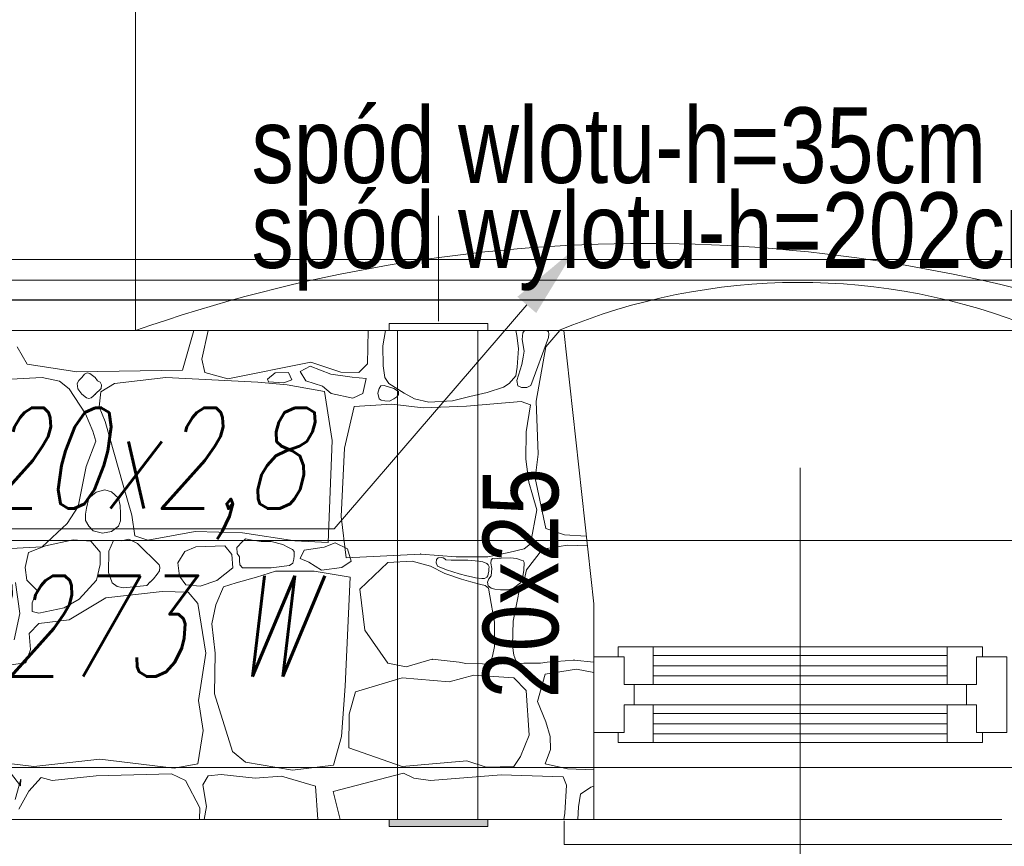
# Model space of a CAD drawing. Header units: millimetres. Extents: x -573548 to 674770, y -210017 to -47794.
# Tile 138 of 234: x 103807 to 105762, y -105629 to -103989. Entities that reach past the tile are written whole.
import ezdxf
from ezdxf import colors
from ezdxf.entities.mleader import LeaderData, LeaderLine
from ezdxf.enums import TextEntityAlignment as Align
from ezdxf.lldxf.tags import DXFTag
from ezdxf.math import Vec2, Vec3

# ---------------------------------------------------------------- set-up
doc = ezdxf.new("R2010")
doc.units = ezdxf.units.MM
for name, color, linetype, lineweight in [('A.02 RZUT PIWNICY_is$0$_HATCH_Nr_pióra__18', 8, 'Continuous', 9), ('A.02 RZUT PIWNICY_is$0$detalokna_Nr_pióra__2', 8, 'Continuous', 9), ('A.02 RZUT PIWNICY_is$0$detalokna_Nr_pióra__8', 8, 'Continuous', 9), ('A.02 RZUT PIWNICY_is$0$Nowe_A-OKNA-OPIS_Nr_pióra__59', 8, 'Continuous', 9), ('A.02 RZUT PIWNICY_is$0$Nowe_A_okno_Nr_pióra__59', 8, 'Continuous', 9), ('A.02 RZUT PIWNICY_is$0$OBRYS PARTERU#1_Nr_pióra__1', 8, 'Continuous', 9), ('A.02 RZUT PIWNICY_is$0$opisy inne_Nr_pióra__1', 8, 'Continuous', 9), ('A.02 RZUT PIWNICY_is$0$podciagi_Nr_pióra__1', 8, 'Continuous', 9), ('A.02 RZUT PIWNICY_is$0$PRZERYWANA_Nr_pióra__8', 8, 'Continuous', 9), ('A.02 RZUT PIWNICY_is$0$SCHODY_Nr_pióra__1', 8, 'Continuous', 9), ('A.02 RZUT PIWNICY_is$0$strop_cieniej_Nr_pióra__1', 8, 'Continuous', 9), ('A.02 RZUT PIWNICY_is$0$Structural - Bearing_Nr_pióra__21', 8, 'Continuous', 9), ('A.02 RZUT PIWNICY_is$0$Structural - Grid', 8, 'Continuous', 9), ('A.02 RZUT PIWNICY_is$0$Structural - Grid_Nr_pióra__17', 8, 'Continuous', 9), ('A.02 RZUT PIWNICY_is$0$WYCIĄG_Nr_pióra__1', 8, 'Continuous', 9), ('GB - OPISY', 7, 'Continuous', 13), ('IS_Przyłącza_o.p._Powrót', 142, 'DASH', 18)]:
    doc.layers.add(name, color=color, linetype=linetype, lineweight=lineweight)
doc.layers.add('IS_Zasilanie', color=1, linetype='SOLID', lineweight=30, true_color=0xff0000)
doc.styles.add('A.02 RZUT PIWNICY_is$0$STYL_AUTOMATYCZNY_1', font='arial.ttf')
doc.styles.add('A.02 RZUT PIWNICY_is$0$STYL_AUTOMATYCZNY_4', font='arial.ttf', dxfattribs={"width": 0.8})
doc.styles.add('JOLA_S', font='romans.shx', dxfattribs={"width": 0.7, "oblique": 15})
tags = doc.linetypes.add('DASH', pattern=[15, 10, -5]).pattern_tags.tags
tags[6:7] = [DXFTag(74, 4), DXFTag(75, 0), DXFTag(340, '0'), DXFTag(46, 0.0), DXFTag(50, 0.0), DXFTag(44, 0.0), DXFTag(45, 0.0)]
tags[4:5] = [DXFTag(74, 4), DXFTag(75, 0), DXFTag(340, '0'), DXFTag(46, 0.0), DXFTag(50, 0.0), DXFTag(44, 0.0), DXFTag(45, 0.0)]
tags = doc.linetypes.add('SOLID', pattern=[10, 10, 0]).pattern_tags.tags
tags[6:7] = [DXFTag(74, 4), DXFTag(75, 0), DXFTag(340, '0'), DXFTag(46, 0.0), DXFTag(50, 0.0), DXFTag(44, 0.0), DXFTag(45, 0.0)]
tags[4:5] = [DXFTag(74, 4), DXFTag(75, 0), DXFTag(340, '0'), DXFTag(46, 0.0), DXFTag(50, 0.0), DXFTag(44, 0.0), DXFTag(45, 0.0)]

# ---------------------------------------------------------------- blocks, each defined once
blk = doc.blocks.new('*X48646')
at = {"layer": 'A.02 RZUT PIWNICY_is$0$_HATCH_Nr_pióra__18'}
for p, q in [((104701.2, -104683.9), (104723.2, -104605.5)), ((104751.8, -104605.5), (104739.1, -104662.1)), ((105068.1, -104671.6), (105069.3, -104605.5)), ((105103.8, -104605.5), (105098.6, -104635.9)), ((105364.7, -104615.6), (105362.6, -104605.5)), ((105379.8, -104605.5), (105376.5, -104610.1)), ((105449.8, -104605.5), (105422.2, -104638.1)), ((105427.3, -104607.7), (105424.1, -104605.5)), ((105367.8, -104640.9), (105364.7, -104615.6)), ((105376.5, -104610.1), (105375.4, -104622.9)), ((105375.4, -104622.9), (105379.2, -104646.2)), ((105392.5, -104714.5), (105427.1, -104619.4)), ((105427.1, -104619.4), (105427.8, -104612.3)), ((105427.8, -104612.3), (105427.3, -104607.7)), ((104373, -104638.1), (104392.4, -104672)), ((105098.6, -104635.9), (105099.1, -104675.5)), ((105365.2, -104677.8), (105367.8, -104640.9)), ((105379.2, -104646.2), (105377.3, -104658.6)), ((105422.2, -104638.1), (105402.8, -104745.5)), ((104739.1, -104662.1), (104745.3, -104688.9)), ((105377.3, -104658.6), (105374.7, -104672.9)), ((104392.4, -104672), (104491, -104687.3)), ((104491, -104687.3), (104701.2, -104683.9)), ((104790.7, -104701.3), (104955.9, -104668.3)), ((104954.3, -104676.2), (104934.2, -104686.5)), ((104995.6, -104691.9), (104954.3, -104676.2)), ((104955.9, -104668.3), (105015.3, -104688.1)), ((105050.8, -104688.9), (105068.1, -104671.6)), ((105099.1, -104675.5), (105102.4, -104698.8)), ((105362.6, -104695.3), (105365.2, -104677.8)), ((105374.7, -104672.9), (105364.5, -104704.3)), ((104422.4, -104698.8), (104296.6, -104705)), ((104456.8, -104706.2), (104422.4, -104698.8)), ((104495, -104704.9), (104491.5, -104710.4)), ((104501, -104698.8), (104495, -104704.9)), ((104506.5, -104691.7), (104501, -104698.8)), ((104511.8, -104689.5), (104506.5, -104691.7)), ((104517.1, -104690.6), (104511.8, -104689.5)), ((104527.8, -104698.8), (104517.1, -104690.6)), ((104532.4, -104705.3), (104527.8, -104698.8)), ((104668.1, -104698.8), (104566.2, -104710.8)), ((104850.2, -104707.9), (104668.1, -104698.8)), ((104745.3, -104688.9), (104790.7, -104701.3)), ((104869.5, -104701.7), (104884.7, -104689.4)), ((104871.9, -104707.1), (104869.5, -104701.7)), ((104884.7, -104689.4), (104911.2, -104688.4)), ((104918, -104703.1), (104901.9, -104709.5)), ((104911.2, -104688.4), (104918, -104703.1)), ((104934.2, -104686.5), (104946, -104705.1)), ((105037.8, -104697.7), (104995.6, -104691.9)), ((105015.3, -104688.1), (105050.8, -104688.9)), ((105065.2, -104700.7), (105037.8, -104697.7)), ((105058.9, -104730.6), (105065.2, -104700.7)), ((105102.4, -104698.8), (105110.6, -104710.3)), ((105349.3, -104710.3), (105362.6, -104695.3)), ((105364.5, -104704.3), (105366.8, -104714.9)), ((104475.8, -104721.1), (104456.8, -104706.2)), ((104508.4, -104771), (104475.8, -104721.1)), ((104491.5, -104710.4), (104493.3, -104720.8)), ((104493.3, -104720.8), (104501, -104731.8)), ((104527.8, -104731.8), (104539.6, -104720.4)), ((104537.3, -104707.9), (104532.4, -104705.3)), ((104540.4, -104713.2), (104537.3, -104707.9)), ((104566.2, -104710.8), (104538.5, -104727.3)), ((104539.6, -104720.4), (104540.4, -104713.2)), ((104908.4, -104713.3), (104850.2, -104707.9)), ((104901.9, -104709.5), (104871.9, -104707.1)), ((104983, -104726.4), (104908.4, -104713.3)), ((104946, -104705.1), (104978.9, -104715.9)), ((104978.9, -104715.9), (104996.1, -104730.6)), ((105091.5, -104720.5), (105088.7, -104729.7)), ((105094.3, -104715.4), (105091.5, -104720.5)), ((105101, -104714.3), (105094.3, -104715.4)), ((105120.5, -104720.5), (105101, -104714.3)), ((105110.6, -104710.3), (105141.2, -104729.5)), ((105129.9, -104726.5), (105120.5, -104720.5)), ((105305.8, -104728.6), (105338.3, -104718.1)), ((105338.3, -104718.1), (105349.3, -104710.3)), ((105366.8, -104714.9), (105373.9, -104718.7)), ((105373.9, -104718.7), (105384.2, -104718.2)), ((105384.2, -104718.2), (105392.5, -104714.5)), ((104501, -104731.8), (104510.3, -104739.2)), ((104510.3, -104739.2), (104515, -104740.6)), ((104515, -104740.6), (104519.9, -104739.1)), ((104519.9, -104739.1), (104523.3, -104735.6)), ((104523.3, -104735.6), (104527.8, -104731.8)), ((104538.5, -104727.3), (104535.6, -104756.6)), ((104998, -104823.5), (104983, -104726.4)), ((104996.1, -104730.6), (105039.2, -104739.4)), ((105039.2, -104739.4), (105058.9, -104730.6)), ((105088.7, -104729.7), (105091.5, -104740.7)), ((105091.5, -104740.7), (105095.5, -104743.6)), ((105095.5, -104743.6), (105102.2, -104745.2)), ((105112.1, -104745.7), (105120.5, -104740.7)), ((105120.5, -104740.7), (105126.6, -104737.2)), ((105126.6, -104737.2), (105129.4, -104732.6)), ((105129.4, -104732.6), (105129.9, -104726.5)), ((105141.2, -104729.5), (105161.6, -104740.7)), ((105161.6, -104740.7), (105190.1, -104747.3)), ((105236.6, -104744.7), (105271.5, -104736.1)), ((105271.5, -104736.1), (105305.8, -104728.6)), ((104535.6, -104756.6), (104547.4, -104785.9)), ((105041.8, -104756.1), (105022.4, -104839)), ((105116.5, -104751.6), (105041.8, -104756.1)), ((105102.2, -104745.2), (105112.1, -104745.7)), ((105178.7, -104758.5), (105116.5, -104751.6)), ((105264.6, -104755.7), (105178.7, -104758.5)), ((105190.1, -104747.3), (105236.6, -104744.7)), ((105373.3, -104746.3), (105264.6, -104755.7)), ((105391.5, -104753.1), (105373.3, -104746.3)), ((105383, -104806.6), (105391.5, -104753.1)), ((105402.8, -104745.5), (105406.9, -104850.7)), ((104522.8, -104804.9), (104508.4, -104771)), ((104547.4, -104785.9), (104583.1, -104912.2)), ((104528.6, -104824.7), (104522.8, -104804.9)), ((105382.1, -104860.8), (105383, -104806.6)), ((104509.6, -104875.5), (104528.6, -104824.7)), ((104990.1, -105026.2), (104998, -104823.5)), ((105022.4, -104839), (105015.9, -104974.7)), ((105388.5, -104906.1), (105382.1, -104860.8)), ((105406.9, -104850.7), (105401.2, -104898.2)), ((104493.9, -104954.7), (104509.6, -104875.5)), ((105401.2, -104898.2), (105422.2, -104998.1)), ((104583.1, -104912.2), (104600.4, -104971.7)), ((105395.5, -104931.4), (105388.5, -104906.1)), ((104514.8, -104938.3), (104510.1, -104957.8)), ((104529.4, -104926.4), (104514.8, -104938.3)), ((104546.4, -104921.5), (104529.4, -104926.4)), ((104560.2, -104925.7), (104546.4, -104921.5)), ((104573.5, -104938.3), (104560.2, -104925.7)), ((104577.3, -104952.7), (104573.5, -104938.3)), ((105404.4, -104961.4), (105395.5, -104931.4)), ((104471.6, -104988.2), (104493.9, -104954.7)), ((104510.1, -104957.8), (104508.2, -104969.9)), ((104577.8, -104968.3), (104577.3, -104952.7)), ((104508.2, -104969.9), (104508, -104982.3)), ((104577.9, -104983.3), (104577.8, -104968.3)), ((104600.4, -104971.7), (104606.2, -105012.5)), ((105015.9, -104974.7), (105025.9, -105056.4)), ((105391.5, -105028.7), (105404.4, -104961.4)), ((104422.4, -105034.4), (104471.6, -104988.2)), ((104508, -104982.3), (104514.8, -104993.5)), ((104514.8, -104993.5), (104523.5, -105002.9)), ((104559.8, -105004.1), (104573.5, -104993.5)), ((104573.5, -104993.5), (104577.9, -104983.3)), ((105422.2, -104998.1), (105459.4, -105010.9)), ((104523.5, -105002.9), (104542.1, -105007.5)), ((104542.1, -105007.5), (104559.8, -105004.1)), ((104606.2, -105012.5), (104632.2, -105021.2)), ((104632.2, -105021.2), (104726.3, -105003.9)), ((104726.3, -105003.9), (104820, -105007.2)), ((104820, -105007.2), (104923.7, -105022.9)), ((105459.4, -105010.9), (105502.5, -105013.4)), ((104263.2, -105042.7), (104422.4, -105034.4)), ((104429.1, -105032.4), (104394.9, -105046)), ((104484, -105020.8), (104429.1, -105032.4)), ((104519.1, -105023.7), (104484, -105020.8)), ((104537.7, -105045.1), (104519.1, -105023.7)), ((104563.7, -105022.4), (104554.4, -105043.1)), ((104579.9, -105023), (104563.7, -105022.4)), ((104594.3, -105019.3), (104579.9, -105023)), ((104611.6, -105027.8), (104594.3, -105019.3)), ((104654.5, -105070.7), (104611.6, -105027.8)), ((104727.2, -105034.8), (104705.7, -105043.9)), ((104785, -105032.4), (104727.2, -105034.8)), ((104798.6, -105050.1), (104785, -105032.4)), ((104820, -105024.1), (104808.5, -105036)), ((104808.5, -105036), (104809.5, -105047.9)), ((104826, -105018.5), (104820, -105024.1)), ((104839, -105021.5), (104826, -105018.5)), ((104856.8, -105024.4), (104839, -105021.5)), ((104877, -105024.1), (104856.8, -105024.4)), ((104899.9, -105030.1), (104877, -105024.1)), ((104909.7, -105035.6), (104899.9, -105030.1)), ((104919, -105040.1), (104909.7, -105035.6)), ((104923.7, -105022.9), (104990.1, -105026.2)), ((104942.1, -105041.6), (104982.4, -105035.6)), ((104982.4, -105035.6), (105004.1, -105026.6)), ((105004.1, -105026.6), (105028.2, -105038.6)), ((105378.8, -105038.7), (105391.5, -105028.7)), ((105415.2, -105039), (105465.1, -105031.1)), ((105465.1, -105031.1), (105504.7, -105032.9)), ((104394.9, -105046), (104388.6, -105075.9)), ((104537.3, -105069.9), (104537.7, -105045.1)), ((104554.4, -105043.1), (104553.8, -105085.6)), ((104705.7, -105043.9), (104691.9, -105066.2)), ((104800.9, -105076.1), (104798.6, -105050.1)), ((104809.5, -105047.9), (104814.3, -105054.8)), ((104814.3, -105054.8), (104814.1, -105062.1)), ((104922.5, -105044), (104919, -105040.1)), ((104921.7, -105059.2), (104922.6, -105052.5)), ((104922.6, -105052.5), (104922.5, -105044)), ((104934.3, -105057.9), (104942.1, -105041.6)), ((105025.9, -105056.4), (105173.7, -105048.9)), ((105028.2, -105038.6), (105036, -105063.3)), ((105173.7, -105048.9), (105244, -105054.2)), ((105208.3, -105056.5), (105205.4, -105059.8)), ((105214.3, -105055.9), (105208.3, -105056.5)), ((105218.6, -105056.7), (105214.3, -105055.9)), ((105221.9, -105058.3), (105218.6, -105056.7)), ((105244, -105054.2), (105306.8, -105054.2)), ((105306.8, -105054.2), (105348.5, -105045.9)), ((105352, -105056.6), (105333.4, -105057.4)), ((105348.5, -105045.9), (105378.8, -105038.7)), ((105364.2, -105057.7), (105352, -105056.6)), ((105383.7, -105080.1), (105415.2, -105039)), ((104388.6, -105075.9), (104392, -105100.9)), ((104530.1, -105100.6), (104537.3, -105069.9)), ((104656.1, -105075.1), (104654.5, -105070.7)), ((104655.1, -105082.1), (104656.1, -105075.1)), ((104691.9, -105066.2), (104694.6, -105093)), ((104768.9, -105101.7), (104800.9, -105076.1)), ((104814.1, -105062.1), (104815, -105070.5)), ((104815, -105070.5), (104820, -105076.1)), ((104820, -105076.1), (104877, -105076.1)), ((104877, -105076.1), (104913.3, -105071.6)), ((104913.3, -105071.6), (104919.8, -105067.2)), ((104919.8, -105067.2), (104921.7, -105059.2)), ((104951.7, -105065.1), (104934.3, -105057.9)), ((104977, -105080.7), (104951.7, -105065.1)), ((105017.3, -105075.9), (104977, -105080.7)), ((105036, -105063.3), (105017.3, -105075.9)), ((105108.2, -105065.6), (105052.7, -105118.4)), ((105156.8, -105062.9), (105108.2, -105065.6)), ((105193.1, -105072.7), (105156.8, -105062.9)), ((105221.7, -105087.4), (105193.1, -105072.7)), ((105205.4, -105059.8), (105204.3, -105066.4)), ((105204.3, -105066.4), (105207.1, -105072.7)), ((105207.1, -105072.7), (105225.1, -105080.2)), ((105223.6, -105060.2), (105221.9, -105058.3)), ((105234.4, -105061.1), (105223.6, -105060.2)), ((105267.6, -105061), (105234.4, -105061.1)), ((105288.8, -105062.9), (105267.6, -105061)), ((105297.2, -105064.3), (105288.8, -105062.9)), ((105304.9, -105067.9), (105297.2, -105064.3)), ((105307.9, -105070.7), (105304.9, -105067.9)), ((105309.8, -105074.4), (105307.9, -105070.7)), ((105309.3, -105078.6), (105309.8, -105074.4)), ((105313.3, -105061), (105312.9, -105067.3)), ((105312.9, -105067.3), (105314.8, -105077.4)), ((105316.4, -105058), (105313.3, -105061)), ((105320.1, -105058.4), (105316.4, -105058)), ((105333.4, -105057.4), (105320.1, -105058.4)), ((105373.3, -105061), (105364.2, -105057.7)), ((105377.3, -105061.5), (105373.3, -105061)), ((105379.3, -105066), (105377.3, -105061.5)), ((105378.7, -105081), (105379.3, -105066)), ((104553.8, -105085.6), (104561.3, -105106.4)), ((104643.4, -105098.4), (104650.3, -105089.1)), ((104650.3, -105089.1), (104655.1, -105082.1)), ((104694.6, -105093), (104707.8, -105110)), ((104847.7, -105094.7), (104807.7, -105106.2)), ((104885.7, -105083.1), (104847.7, -105094.7)), ((104924.1, -105083.1), (104885.7, -105083.1)), ((104962.5, -105083.1), (104924.1, -105083.1)), ((105033.4, -105094.8), (104962.5, -105083.1)), ((105024, -105310.9), (105033.4, -105094.8)), ((105255, -105098.8), (105221.7, -105087.4)), ((105225.1, -105080.2), (105250.1, -105088.3)), ((105250.1, -105088.3), (105265.2, -105092.3)), ((105265.2, -105092.3), (105274.7, -105094)), ((105274.7, -105094), (105282.4, -105096.5)), ((105300.6, -105097.2), (105304.9, -105095.1)), ((105304.9, -105095.1), (105307, -105092.4)), ((105307, -105092.4), (105307.8, -105088.6)), ((105307.8, -105088.6), (105308.9, -105083)), ((105308.9, -105083), (105309.3, -105078.6)), ((105313.8, -105092.3), (105309, -105098)), ((105314.8, -105077.4), (105313.8, -105092.3)), ((105376, -105097.5), (105378.7, -105081)), ((105377.4, -105109.9), (105383.7, -105080.1)), ((104377.9, -105166.9), (104369.3, -105105.4)), ((104392, -105100.9), (104412.6, -105121.1)), ((104496, -105138.4), (104530.1, -105100.6)), ((104561.3, -105106.4), (104570.9, -105113.4)), ((104570.9, -105113.4), (104583.9, -105115.7)), ((104583.9, -105115.7), (104630.2, -105111.3)), ((104630.2, -105111.3), (104636.5, -105104.3)), ((104636.4, -105104.6), (104643.4, -105098.4)), ((104707.8, -105110), (104736.2, -105112.8)), ((104736.2, -105112.8), (104768.9, -105101.7)), ((104782, -105114), (104766.9, -105149.8)), ((104807.7, -105106.2), (104782, -105114)), ((105273.3, -105104.4), (105255, -105098.8)), ((105293.1, -105109.6), (105273.3, -105104.4)), ((105282.4, -105096.5), (105294.9, -105097.6)), ((105301.6, -105111.3), (105293.1, -105109.6)), ((105294.9, -105097.6), (105300.6, -105097.2)), ((105308.2, -105116.7), (105301.6, -105111.3)), ((105309, -105098), (105306.3, -105104.6)), ((105306.3, -105104.6), (105307.7, -105111.8)), ((105307.7, -105111.8), (105313.3, -105116.7)), ((105358, -105116.7), (105372, -105105.8)), ((105364.6, -105145.7), (105370.6, -105115.1)), ((105370.6, -105115.1), (105372.4, -105110.4)), ((105372, -105105.8), (105376, -105097.5)), ((105372.4, -105110.4), (105377.4, -105109.9)), ((104412.6, -105121.1), (104402.3, -105145.5)), ((104660.7, -105123.6), (104548.4, -105136)), ((104712.3, -105124.4), (104660.7, -105123.6)), ((104731.3, -105147.4), (104712.3, -105124.4)), ((105052.7, -105118.4), (105062.5, -105200.2)), ((105313.3, -105147.4), (105308.2, -105116.7)), ((105313.3, -105116.7), (105320.7, -105118.9)), ((105320.7, -105118.9), (105332.4, -105120)), ((105332.4, -105120), (105347.8, -105119.8)), ((105347.8, -105119.8), (105358, -105116.7)), ((104402.3, -105145.5), (104402.7, -105162.8)), ((104466.3, -105155.4), (104496, -105138.4)), ((104548.4, -105136), (104476.2, -105179.7)), ((104747.4, -105245.8), (104731.3, -105147.4)), ((104766.9, -105149.8), (104759.4, -105187.5)), ((105320, -105184.2), (105313.3, -105147.4)), ((105357, -105182.3), (105364.6, -105145.7)), ((104366.8, -105219.3), (104377.9, -105166.9)), ((104402.7, -105162.8), (104415.9, -105166.5)), ((104415.9, -105166.5), (104466.3, -105155.4)), ((104415.9, -105186.7), (104396.5, -105206.6)), ((104476.2, -105179.7), (104415.9, -105186.7)), ((104759.4, -105187.5), (104765.9, -105245.5)), ((105320, -105232.3), (105320, -105184.2)), ((105355.7, -105230.4), (105357, -105182.3)), ((104396.5, -105206.6), (104399.4, -105238.7)), ((105062.5, -105200.2), (105108.2, -105265.6)), ((105316.5, -105251.8), (105320, -105232.3)), ((105358.6, -105249.9), (105355.7, -105230.4)), ((104399.4, -105238.7), (104389.9, -105264.8)), ((104732.9, -105339.9), (104747.4, -105245.8)), ((104765.9, -105245.5), (104764.3, -105326.3)), ((105312.4, -105262.2), (105316.5, -105251.8)), ((105362.4, -105260.5), (105358.6, -105249.9)), ((104389.9, -105264.8), (104278.5, -105280)), ((105108.2, -105265.6), (105145.2, -105272.6)), ((105145.2, -105272.6), (105196.7, -105257.9)), ((105196.7, -105257.9), (105249.9, -105263.8)), ((105249.9, -105263.8), (105263.2, -105266.2)), ((105263.2, -105266.2), (105296.3, -105266.8)), ((105296.3, -105266.8), (105304.9, -105267.8)), ((105304.9, -105267.8), (105308.2, -105265.6)), ((105308.2, -105265.6), (105312.4, -105262.2)), ((105366.5, -105263.9), (105362.4, -105260.5)), ((105369.8, -105266.2), (105366.5, -105263.9)), ((105378.4, -105265.5), (105369.8, -105266.2)), ((105411.5, -105265.8), (105378.4, -105265.5)), ((105424.8, -105263.7), (105411.5, -105265.8)), ((105478.2, -105259.3), (105424.8, -105263.7)), ((105517.3, -105263.8), (105478.2, -105259.3)), ((105279.4, -105289.1), (105230.3, -105302.7)), ((105358.7, -105294.9), (105279.4, -105289.1)), ((105405.7, -105341.9), (105421, -105287.5)), ((105421, -105287.5), (105483.3, -105277.6)), ((105483.3, -105277.6), (105517.3, -105284.2)), ((105136.9, -105294.9), (105044.4, -105322.6)), ((105230.3, -105302.7), (105136.9, -105294.9)), ((105383.4, -105319.7), (105358.7, -105294.9)), ((104764.3, -105326.3), (104800.2, -105440.6)), ((105016.2, -105411.2), (105024, -105310.9)), ((105044.4, -105322.6), (105031.9, -105366.7)), ((105388.8, -105408.4), (105383.4, -105319.7)), ((104741.6, -105398.9), (104732.9, -105339.9)), ((105422.2, -105382), (105405.7, -105341.9)), ((105031.9, -105366.7), (105031.1, -105433.8)), ((105430.9, -105411.3), (105422.2, -105382)), ((104731.3, -105465.4), (104741.6, -105398.9)), ((105371.8, -105450.9), (105388.8, -105408.4)), ((105000.6, -105468), (105016.2, -105411.2)), ((105431.3, -105436.9), (105430.9, -105411.3)), ((104800.2, -105440.6), (104825.8, -105462.1)), ((105031.1, -105433.8), (105136.9, -105470.7)), ((105421, -105465.4), (105431.3, -105436.9)), ((104321, -105460), (104406, -105470.7)), ((104406, -105470.7), (104536.5, -105455.9)), ((104536.5, -105455.9), (104684.2, -105473.6)), ((104684.2, -105473.6), (104731.3, -105465.4)), ((104825.8, -105462.1), (104919.1, -105477.8)), ((105136.9, -105470.7), (105265.3, -105459.6)), ((105265.3, -105459.6), (105303.7, -105472)), ((105358.7, -105470.7), (105371.8, -105450.9)), ((105465.1, -105474.9), (105421, -105465.4)), ((104379.6, -105509.1), (104359.4, -105483.1)), ((104678.9, -105485.2), (104529.4, -105488.9)), ((104706.5, -105498.4), (104678.9, -105485.2)), ((104777.5, -105486.7), (104751.5, -105489.3)), ((104844.8, -105493.9), (104777.5, -105486.7)), ((104919.1, -105477.8), (105000.6, -105468)), ((105000, -105520.4), (105139.9, -105484)), ((105139.9, -105484), (105160.1, -105493.4)), ((105303.7, -105472), (105358.7, -105470.7)), ((105517.3, -105476.9), (105465.1, -105474.9)), ((104368.9, -105536), (104380, -105495.9)), ((104380, -105495.9), (104379.6, -105509.1)), ((104420, -105492.2), (104396.1, -105519.5)), ((104442.3, -105498.4), (104420, -105492.2)), ((104529.4, -105488.9), (104442.3, -105498.4)), ((104735, -105552.9), (104706.5, -105498.4)), ((104751.5, -105489.3), (104741.5, -105506.8)), ((104897.7, -105489.7), (104844.8, -105493.9)), ((104965.2, -105509.9), (104897.7, -105489.7)), ((105160.1, -105493.4), (105193.4, -105498.4)), ((105193.4, -105498.4), (105333.4, -105487.3)), ((105333.4, -105487.3), (105456.8, -105491)), ((105456.8, -105491), (105463.4, -105507.5)), ((104396.1, -105519.5), (104376.3, -105555.4)), ((104741.5, -105506.8), (104748.2, -105550.2)), ((104969.2, -105575.5), (104965.2, -105509.9)), ((105014, -105575.5), (105000, -105520.4)), ((105463.4, -105507.5), (105459.7, -105563.2)), ((105491.1, -105525.2), (105487, -105550.4)), ((105511.7, -105511.3), (105491.1, -105525.2)), ((105517.3, -105509.8), (105511.7, -105511.3)), ((104734.4, -105575.5), (104735, -105552.9)), ((104748.2, -105550.2), (104744.1, -105575.5)), ((105459.7, -105563.2), (105458, -105575.5)), ((105487, -105550.4), (105485.6, -105575.5))]:
    blk.add_line(p, q, dxfattribs=at)
for p in [(104527.8, -104731.8), (105173.7, -105048.9), (105196.7, -105257.9), (105308.2, -105265.6), (105308.2, -105265.6), (105366.5, -105263.9), (105366.5, -105263.9), (105478.2, -105259.3)]:
    blk.add_point(p, dxfattribs=at)
blk = doc.blocks.new('A.02 RZUT PIWNICY_is$0$Wypełnienie_26_1')
at = {"layer": 'A.02 RZUT PIWNICY_is$0$_HATCH_Nr_pióra__18'}
blk.add_blockref('*X48646', (0, 0), dxfattribs=at)
blk = doc.blocks.new('A.02 RZUT PIWNICY_is$0$Standardowy znacznik osi_3')
at = {"layer": 'A.02 RZUT PIWNICY_is$0$Structural - Grid_Nr_pióra__17'}
blk.add_line((2962.2, 0), (40906.6, 0), dxfattribs=at)
at = {"layer": 'A.02 RZUT PIWNICY_is$0$Structural - Grid_Nr_pióra__17', "style": 'A.02 RZUT PIWNICY_is$0$STYL_AUTOMATYCZNY_1'}
for tag, p in [('AC_MarkerText_1_0', (-250, -335)), ('AC_MarkerText_1_1', (44118.7, -335))]:
    blk.add_attdef(tag, text='', height=350, rotation=180, dxfattribs=at).set_placement(p, align=Align.TOP_CENTER)
blk = doc.blocks.new('A.02 RZUT PIWNICY_is')
at = {"layer": 'A.02 RZUT PIWNICY_is$0$WYCIĄG_Nr_pióra__1'}
blk.add_hatch(color=256, dxfattribs=at).paths.add_polyline_path([(105307.1, -105589.5), (105307.1, -105575.5), (105111.2, -105575.5), (105111.2, -105589.5)])
blk.add_hatch(color=256, dxfattribs=at).paths.add_polyline_path([(105307.1, -105589.5), (105307.1, -105575.5), (105111.2, -105575.5), (105111.2, -105589.5)])
at = {"layer": 'A.02 RZUT PIWNICY_is$0$detalokna_Nr_pióra__2'}
blk.add_line((105457.9, -104605.5), (106388.1, -104605.5), dxfattribs=at)
blk.add_lwpolyline([(105458.7, -105578.2), (105458.7, -105625.5), (106394.4, -105625.5), (106394.4, -105575.5)], dxfattribs=at)
at = {"layer": 'A.02 RZUT PIWNICY_is$0$detalokna_Nr_pióra__8'}
blk.add_line((105517.3, -105575.5), (106327.3, -105575.5), dxfattribs=at)
at = {"layer": 'A.02 RZUT PIWNICY_is$0$Nowe_A-OKNA-OPIS_Nr_pióra__59'}
blk.add_line((105927.3, -104877.8), (105927.3, -105937.6), dxfattribs=at)
at = {"layer": 'A.02 RZUT PIWNICY_is$0$Nowe_A_okno_Nr_pióra__59'}
for points in [[(105635.4, -105233.1), (105635.4, -105308.1), (105577.3, -105308.1), (105577.3, -105253.1), (105565.5, -105253.1), (105565.5, -105233.1)], [(106219.1, -105233.1), (106219.1, -105308.1), (106277.3, -105308.1), (106277.3, -105253.1), (106289.1, -105253.1), (106289.1, -105233.1)], [(105517.3, -105403.1), (105517.3, -105253.1), (105577.3, -105253.1), (105577.3, -105308.1), (105597.2, -105308.1), (105597.2, -105348.1), (105577.3, -105348.1), (105577.3, -105403.1)], [(106337.3, -105403.1), (106337.3, -105253.1), (106277.3, -105253.1), (106277.3, -105308.1), (106257.3, -105308.1), (106257.3, -105348.1), (106277.3, -105348.1), (106277.3, -105403.1)], [(105635.4, -105423.1), (105635.4, -105348.1), (105577.3, -105348.1), (105577.3, -105403.1), (105565.5, -105403.1), (105565.5, -105423.1)], [(106219.1, -105423.1), (106219.1, -105348.1), (106277.3, -105348.1), (106277.3, -105403.1), (106289.1, -105403.1), (106289.1, -105423.1)]]:
    blk.add_lwpolyline(points, close=True, dxfattribs=at)
for points in [[(106219.1, -105233.1), (105635.4, -105233.1)], [(105635.4, -105250.6), (106219.1, -105250.6)], [(105635.4, -105270.6), (106219.1, -105270.6)], [(105635.4, -105290.6), (106219.1, -105290.6)], [(105635.4, -105308.1), (106219.1, -105308.1)], [(105635.4, -105348.1), (106219.1, -105348.1)], [(105635.4, -105365.6), (106219.1, -105365.6)], [(105635.4, -105385.6), (106219.1, -105385.6)], [(105635.4, -105405.6), (106219.1, -105405.6)], [(106219.1, -105423.1), (105635.4, -105423.1)]]:
    blk.add_lwpolyline(points, dxfattribs=at)
at = {"layer": 'A.02 RZUT PIWNICY_is$0$OBRYS PARTERU#1_Nr_pióra__1'}
blk.add_lwpolyline([(87547.3, -93022.2), (87547.3, -93622.2), (80856, -93622.2), (80856, -97482.2), (80306.7, -97482.2), (80306.7, -101132.2), (82397.3, -101132.2), (82397.3, -105082.2), (87537.3, -105082.2), (87537.3, -105471.8), (106939.7, -105472.5), (118516.4, -105372.5), (118516.4, -93022.2)], close=True, dxfattribs=at)
at = {"layer": 'A.02 RZUT PIWNICY_is$0$podciagi_Nr_pióra__1'}
for centre, radius, start, end in [((105622.3, -107500.9), 3068.2, 70.6818, 109.3182), ((105925.7, -105754.7), 1244.8, 67.7276, 112.6036)]:
    blk.add_arc(centre, radius, start, end, dxfattribs=at)
at = {"layer": 'A.02 RZUT PIWNICY_is$0$PRZERYWANA_Nr_pióra__8'}
for p, q in [((105127.4, -104605.5), (105127.4, -105575.5)), ((105287.4, -104605.5), (105287.4, -105575.5))]:
    blk.add_line(p, q, dxfattribs=at)
at = {"layer": 'A.02 RZUT PIWNICY_is$0$SCHODY_Nr_pióra__1'}
blk.add_lwpolyline([(102540.9, -103178.9), (102542, -102719.7), (102653.8, -102719.7), (102653.8, -102516.4), (102542.5, -102516.4), (102547, -100756.5), (106537.3, -100784.5), (106537.3, -104505.5), (102541.9, -104505.5), (102543, -104078), (102210.2, -104077.8), (102210.2, -103178.7)], close=True, dxfattribs=at)
at = {"layer": 'A.02 RZUT PIWNICY_is$0$strop_cieniej_Nr_pióra__1'}
blk.add_line((104607.3, -100676.1), (104607.3, -104605.5), dxfattribs=at)
at = {"layer": 'A.02 RZUT PIWNICY_is$0$Structural - Bearing_Nr_pióra__21'}
for p, q in [((103407.7, -104605.5), (105457.9, -104605.5)), ((105457.9, -104605.5), (105517.3, -105148.1)), ((105517.3, -105148.1), (105517.3, -105575.5)), ((103377.3, -105575.5), (105517.3, -105575.5))]:
    blk.add_line(p, q, dxfattribs=at)
at = {"layer": 'A.02 RZUT PIWNICY_is$0$WYCIĄG_Nr_pióra__1'}
blk.add_lwpolyline([(105209.1, -104378), (105209.1, -104483.4), (105209.1, -104586.7)], dxfattribs=at)
for points in [[(105307.1, -104605.5), (105307.1, -104591.5), (105111.2, -104591.5), (105111.2, -104605.5)], [(105307.1, -105589.5), (105307.1, -105575.5), (105111.2, -105575.5), (105111.2, -105589.5)], [(105307.1, -105589.5), (105307.1, -105575.5), (105111.2, -105575.5), (105111.2, -105589.5)]]:
    blk.add_lwpolyline(points, close=True, dxfattribs=at)
at = {"layer": 'A.02 RZUT PIWNICY_is$0$_HATCH_Nr_pióra__18'}
blk.add_blockref('A.02 RZUT PIWNICY_is$0$Wypełnienie_26_1', (0, 0), dxfattribs=at)
at = {"layer": 'A.02 RZUT PIWNICY_is$0$Structural - Grid', "zscale": 1000, "rotation": 180}
blk.add_blockref('A.02 RZUT PIWNICY_is$0$Standardowy znacznik osi_3', (121686.6, -105021.8), dxfattribs=at)
at = {"layer": 'A.02 RZUT PIWNICY_is$0$opisy inne_Nr_pióra__1', "char_height": 150, "attachment_point": 7, "style": 'A.02 RZUT PIWNICY_is$0$STYL_AUTOMATYCZNY_4'}
for s, insert in [('\\A1;{\\pql;\\fArial|b0|i0|c238|p0;\\W0.800000;spód wlotu-h=35cm}', (104837.9, -104357.8)), ('\\A1;{\\pql;\\fArial|b0|i0|c238|p0;\\W0.800000;spód wylotu-h=202cm}', (104837.9, -104526.5))]:
    blk.add_mtext(s, dxfattribs=dict(at, insert=insert))
at = {"layer": 'A.02 RZUT PIWNICY_is$0$SCHODY_Nr_pióra__1', "insert": (105449.1, -105335.3), "char_height": 150, "attachment_point": 7, "rotation": 90, "style": 'A.02 RZUT PIWNICY_is$0$STYL_AUTOMATYCZNY_4'}
blk.add_mtext('\\A1;{\\pql;\\fArial|b0|i0|c238|p0;\\W0.800000;20x25}', dxfattribs=at)

msp = doc.modelspace()

# ---------------------------------------------------------------- linework, layer by layer
at = {"layer": 'IS_Przyłącza_o.p._Powrót', "ltscale": 30}
msp.add_lwpolyline([(101922, -104544.6), (101922, -104464.7), (105913.7, -104464.7)], dxfattribs=at)
at = {"layer": 'IS_Zasilanie', "ltscale": 10}
msp.add_lwpolyline([(101985.7, -104544.6), (106013.7, -104544.6)], dxfattribs=at)

# ---------------------------------------------------------------- block references
at = {"ltscale": 10}
msp.add_blockref('A.02 RZUT PIWNICY_is', (-570.2, 0), dxfattribs=at)

# ---------------------------------------------------------------- leaders
at = {"layer": 'GB - OPISY'}
ml = msp.add_multileader_mtext('Standard', dxfattribs=at)
ml.set_content('dn 20x2,8\\P2273 W', color=256, style='JOLA_S')
ml.set_leader_properties(color=256, linetype='ByLayer', lineweight=-1)
ml.build(insert=Vec2(0, 0))
ml.multileader.update_dxf_attribs({"text_left_attachment_type": 6, "text_right_attachment_type": 6, "dogleg_length": 30, "arrow_head_size": 150})
ctx = ml.context
ctx.base_point, ctx.char_height, ctx.arrow_head_size, ctx.landing_gap_size, ctx.plane_origin, ctx.plane_x_axis = Vec3(103442.5, -104998.7), 200, 150, 30, Vec3(114271.2, -97566.7), Vec3(-1, 0)
ctx.left_attachment, ctx.right_attachment, ctx.text_align_type, ctx.attachment_type = 6, 6, 2, 2
notes = []
notes.append((ctx, [(0, (1, 1, 0), (104431.8, -104998.7), (-1, 0), 30, [(0, [(104912, -104440.9)], 256, [])])]))
ctx.mtext.insert, ctx.mtext.alignment, ctx.mtext.flow_direction = Vec3(104371.8, -104758.7), 3, 5
for ctx, leaders in notes:
    for number, flags, end, landing, length, lines in leaders:
        leader = LeaderData()
        leader.index, (leader.has_last_leader_line, leader.has_dogleg_vector, leader.attachment_direction) = number, flags
        leader.last_leader_point, leader.dogleg_vector, leader.dogleg_length = Vec3(end), Vec3(landing), length
        for number, points, colour, breaks in lines:
            line = LeaderLine()
            line.index, line.vertices, line.color, line.breaks = number, Vec3.list(points), colors.encode_raw_color(colour), breaks
            leader.lines.append(line)
        ctx.leaders.append(leader)

doc.saveas('drawing.dxf')
